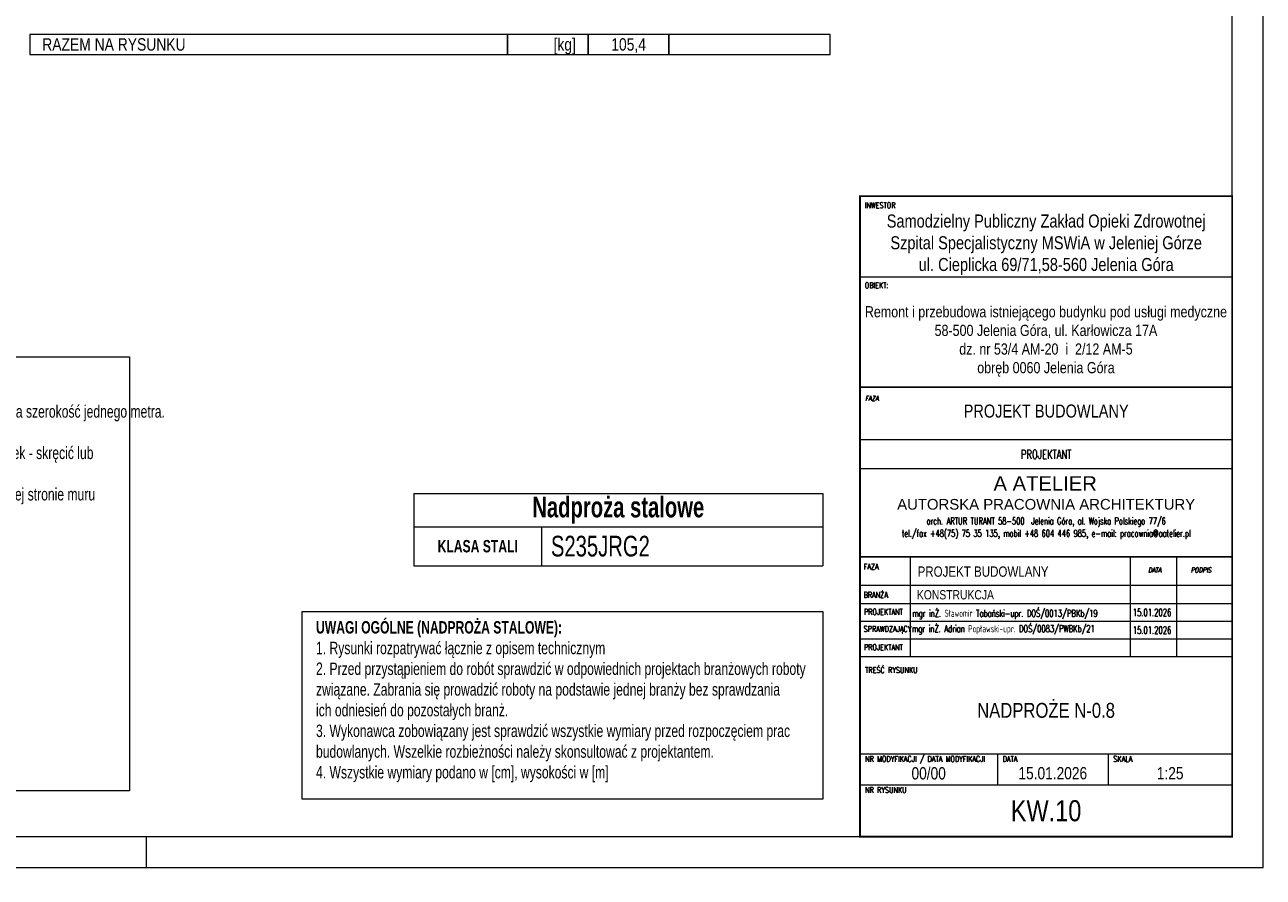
# Model space of a CAD drawing. Header units: millimetres. Extents: x 11149 to 111407, y -107619 to -23630.
# Tile 172 of 245: x 22753 to 23252, y -30106 to -29763. Entities that reach past the tile are written whole.
import ezdxf
from ezdxf.enums import TextEntityAlignment as Align

# ---------------------------------------------------------------- set-up
doc = ezdxf.new("R2010")
doc.units = ezdxf.units.MM
doc.header["$LTSCALE"] = 2
doc.layers.get('0').update_dxf_attribs({"plot": 0})
for name, color, linetype, lineweight in [('0_OPIS', 7, 'Continuous', 13), ('e-cad_cienkie', 1, 'Continuous', 9), ('e-cad_opisy', 7, 'Continuous', 9), ('TABELKA-OPIS', 136, 'Continuous', 13)]:
    doc.layers.add(name, color=color, linetype=linetype, lineweight=lineweight)
doc.styles.add('e-cad_1', font='arial.ttf', dxfattribs={"width": 0.7})
doc.styles.add('J-ROMANS', font='ROMANS.SHX', dxfattribs={"width": 0.7, "oblique": 10})
doc.styles.add('J-SWIS', font='arial.ttf', dxfattribs={"width": 0.8})
doc.styles.add('J-SWIS-BOLD', font='arial.ttf', dxfattribs={"width": 0.8})

# ---------------------------------------------------------------- blocks, each defined once
blk = doc.blocks.new('A3_poziom')
at = {"ltscale": 0.8}
blk.add_line((240, 0), (240, 5), dxfattribs=at)
for points in [[(0, 0), (420, 0), (420, 297), (0, 297)], [(30, 5), (415, 5), (415, 292), (30, 292)]]:
    blk.add_lwpolyline(points, close=True)
blk = doc.blocks.new('*T1068')
at = {"layer": 'e-cad_opisy', "color": 9, "linetype": 'ByBlock', "lineweight": 5, "ltscale": 4}
for p, q in [((0, 0), (164.74, 0)), ((0, 0), (0, -29.07)), ((164.74, 0), (164.74, -29.07)), ((0, -13.29), (164.74, -13.29)), ((51.49, -13.29), (51.49, -29.07)), ((0, -29.07), (164.74, -29.07))]:
    blk.add_line(p, q, dxfattribs=at)
at = {"layer": 'e-cad_opisy', "color": 0, "ltscale": 4, "style": 'e-cad_1'}
for s, insert, char_height, width, attachment_point in [('{\\fArial|b1|i0|c238|p34;\\C256;Nadproża stalowe}', (82.37, -6.64), 8.3333, 163.2368, 5), ('{\\fArial|b1|i0|c238|p34;KLASA STALI}', (25.75, -21.18), 5, 43.9933, 5), ('S235JRG2', (55.24, -21.18), 8.333, 105.7435, 4)]:
    blk.add_mtext(s, dxfattribs=dict(at, insert=insert, char_height=char_height, width=width, attachment_point=attachment_point))

msp = doc.modelspace()

# ---------------------------------------------------------------- linework, layer by layer
at = {"layer": '0_OPIS'}
for p, q in [((23239.37, -29864.78), (23089.46, -29864.78)), ((23239.37, -29930.35), (23089.46, -29930.35)), ((23239.37, -29930.35), (23089.46, -29930.35)), ((23239.37, -29942.01), (23089.46, -29942.01)), ((23089.46, -29977.36), (23239.37, -29977.36)), ((23239.37, -29977.36), (23089.46, -29977.36)), ((23239.37, -29977.36), (23089.46, -29977.36)), ((23239.37, -29977.36), (23089.46, -29977.36)), ((23239.37, -29977.36), (23089.46, -29977.36)), ((23089.46, -29977.36), (23239.37, -29977.36)), ((23089.46, -29977.36), (23239.37, -29977.36)), ((23239.37, -29977.36), (23089.46, -29977.36)), ((23239.37, -29977.36), (23089.46, -29977.36)), ((23109.65, -29977.36), (23109.65, -30017.53)), ((23198.19, -29977.36), (23198.19, -30017.53)), ((23216.98, -29977.36), (23216.98, -30017.53)), ((23239.37, -29989.02), (23089.46, -29989.02)), ((23089.37, -29996.15), (23239.37, -29996.15)), ((23089.37, -30003.28), (23239.37, -30003.28)), ((23089.46, -30003.28), (23239.37, -30003.28)), ((23089.46, -30003.28), (23239.37, -30003.28)), ((23089.46, -30010.4), (23239.37, -30010.4)), ((23089.46, -30017.53), (23239.37, -30017.53)), ((23089.46, -30017.53), (23239.37, -30017.53)), ((23089.37, -30056.72), (23239.37, -30056.72)), ((23144.76, -30056.72), (23144.76, -30069.22)), ((23189.37, -30056.72), (23189.37, -30069.22)), ((23089.37, -30069.22), (23239.37, -30069.22))]:
    msp.add_line(p, q, dxfattribs=at)
at = {"layer": '0_OPIS', "const_width": 0.75}
for points in [[(23089.37, -30090.05), (23239.37, -30090.05), (23239.37, -29832.22), (23089.37, -29832.22)], [(23089.46, -29909.09), (23239.37, -29909.09), (23239.37, -29832.22), (23089.46, -29832.22)]]:
    msp.add_lwpolyline(points, close=True, dxfattribs=at)
at = {"layer": 'e-cad_cienkie', "ltscale": 0.5}
for points in [[(22754.92, -29775.11), (22947.42, -29775.11), (22947.42, -29767.11), (22754.92, -29767.11)], [(22947.42, -29775.11), (22979.92, -29775.11), (22979.92, -29767.11), (22947.42, -29767.11)], [(22979.92, -29775.11), (23012.42, -29775.11), (23012.42, -29767.11), (22979.92, -29767.11)], [(23012.42, -29775.11), (23077.42, -29775.11), (23077.42, -29767.11), (23012.42, -29767.11)]]:
    msp.add_lwpolyline(points, close=True, dxfattribs=at)
at = {"layer": 'e-cad_opisy', "color": 9, "linetype": 'Continuous', "ltscale": 4}
for points in [[(22295.29, -29896.92), (22795.12, -29896.92), (22795.12, -30071.63), (22295.29, -30071.63)], [(22864.7, -29999.48), (23074.37, -29999.48), (23074.37, -30075.05), (22864.7, -30075.05)]]:
    msp.add_lwpolyline(points, close=True, dxfattribs=at)
at = {"layer": 'TABELKA-OPIS', "color": 7}
for p, q in [((23089.37, -29832.22), (23239.37, -29832.22)), ((23112, -29832.22), (23112, -29832.24))]:
    msp.add_line(p, q, dxfattribs=at)

# ---------------------------------------------------------------- block references
msp.add_blockref('*T1068', (22909.63, -29951.99))
at = {"layer": 'e-cad_opisy', "ltscale": 0.02, "xscale": 2.5, "yscale": 2.5, "zscale": 2.5}
msp.add_blockref('A3_poziom', (22201.87, -30102.55), dxfattribs=at)

# ---------------------------------------------------------------- texts
at = {"layer": '0_OPIS', "style": 'J-ROMANS', "width": 0.7}
for s, height, p in [('INWESTOR', 2.332, (23091.31, -29837.06)), ('OBIEKT:', 2.332, (23091.31, -29869.27)), ('FAZA', 2.332, (23090.87, -29982.56)), ('BRANŻA', 2.332, (23090.85, -29993.88)), ('PROJEKTANT', 2.332, (23090.98, -30000.74)), ('mgr inŻ. Sławomir Tabański-upr. DOŚ/0013/PBKb/19', 2.875, (23110.45, -30001.58)), ('15.01.2026', 2.875, (23199.3, -30001.26)), ('mgr inŻ. Adrian Popławski-upr. DOŚ/0083/PWBKb/21', 2.875, (23110.32, -30007.8)), ('SPRAWDZAJĄCY', 2.3319, (23090.85, -30007.62)), ('15.01.2026', 2.875, (23199.3, -30008.39)), ('PROJEKTANT', 2.332, (23090.98, -30015))]:
    msp.add_text(s, height=height, dxfattribs=at).set_placement(p)
msp.add_text('PROJEKTANT', height=3.534, dxfattribs=at).set_placement((23164.41, -29937.93), align=Align.CENTER)
at = {"layer": '0_OPIS', "style": 'J-SWIS'}
msp.add_text(' A ATELIER', height=5.83, dxfattribs=at).set_placement((23140.93, -29950.78))
msp.add_text('AUTORSKA PRACOWNIA ARCHITEKTURY', height=4.2974, dxfattribs=at).set_placement((23164.41, -29956.27), align=Align.MIDDLE)
at = {"layer": '0_OPIS', "style": 'J-ROMANS', "width": 0.7}
for s, p in [('arch. ARTUR TURANT 58-500  Jelenia Góra, al. Wojska Polskiego 77/6', (23164.41, -29961.55)), ('tel./fax +48(75) 75 35 135, mobil +48 604 446 985, e-mail: pracownia@aatelier.pl', (23164.41, -29966.59))]:
    msp.add_text(s, height=2.8268, dxfattribs=at).set_placement(p, align=Align.TOP_CENTER)
at = {"layer": '0_OPIS', "style": 'J-SWIS', "width": 0.8}
for s, height, p in [('PROJEKT BUDOWLANY', 4.1641, (23138.98, -29983.36)), ('KONSTRUKCJA', 3.7282, (23127.85, -29992.7))]:
    msp.add_text(s, height=height, dxfattribs=at).set_placement(p, align=Align.MIDDLE)
at = {"layer": '0_OPIS', "style": 'J-ROMANS', "oblique": 10, "width": 0.7}
for s, p in [('DATA', (23205.48, -29983.74)), ('PODPIS', (23222.69, -29983.74))]:
    msp.add_text(s, height=1.999, dxfattribs=at).set_placement(p)
at = {"layer": '0_OPIS', "style": 'J-ROMANS', "width": 0.7}
for s, height, p in [('TREŚĆ RYSUNKU', 2.3333, (23091.45, -30023.02)), ('NR MODYFIKACJI / DATA MODYFIKACJI', 2.3333, (23091.45, -30058.8)), ('DATA', 2.333, (23146.85, -30058.8)), ('SKALA', 2.333, (23191.45, -30058.8)), ('NR RYSUNKU', 2.333, (23091.45, -30071.3))]:
    msp.add_text(s, height=height, dxfattribs=at).set_placement(p, align=Align.MIDDLE_LEFT)
at = {"layer": '0_OPIS'}
for s, insert, char_height, width, attachment_point, style in [('Samodzielny Publiczny Zakład Opieki Zdrowotnej\\PSzpital Specjalistyczny MSWiA w Jeleniej Górze\\Pul. Cieplicka 69/71,58-560 Jelenia Góra', (23164.41, -29851.76), 5.25, 149.9087, 5, 'J-SWIS'), ('\\PRemont i przebudowa istniejącego budynku pod usługi medyczne\\P58-500 Jelenia Góra, ul. Karłowicza 17A\\Pdz. nr 53/4 AM-20  i  2/12 AM-5 \\Pobręb 0060 Jelenia Góra', (23164.32, -29886.93), 4.5, 149.9087, 5, 'J-SWIS'), ('FAZA', (23091.45, -29912.55), 1.999, 17.1784, 1, 'J-ROMANS'), ('PROJEKT BUDOWLANY', (23164.41, -29918.76), 5.25, 149.9087, 5, 'J-SWIS'), ('NADPROŻE N-0.8', (23164.37, -30039.27), 6, 140.0135, 5, 'J-SWIS')]:
    msp.add_mtext(s, dxfattribs=dict(at, insert=insert, char_height=char_height, width=width, attachment_point=attachment_point, style=style))
at = {"layer": '0_OPIS', "style": 'J-SWIS-BOLD', "width": 0.8}
for tag, text, height, p in [('00/00', '01', 4.95, (23117.07, -30064.49)), ('15.01.2026', '31.12.2002', 4.95, (23167.07, -30064.53)), ('1:25', '1:50', 4.95, (23214.37, -30064.53)), ('KW.10', 'AR.00.00.00/a', 8.4857, (23164.37, -30079.64))]:
    msp.add_attdef(tag, text=text, height=height, dxfattribs=at).set_placement(p, align=Align.MIDDLE)
at = {"layer": 'e-cad_opisy', "ltscale": 0.5, "style": 'e-cad_1', "width": 0.8}
msp.add_text('RAZEM NA RYSUNKU', height=5, dxfattribs=at).set_placement((22759.92, -29773.61))
msp.add_text('[kg]', height=5, dxfattribs=at).set_placement((22974.92, -29773.61), align=Align.RIGHT)
msp.add_text('105,4', height=5, dxfattribs=at).set_placement((22996.17, -29773.61), align=Align.CENTER)
at = {"layer": 'e-cad_opisy', "ltscale": 4, "char_height": 5, "attachment_point": 1, "style": 'e-cad_1'}
for s, insert, width in [('{\\fArial|b1|i0|c238|p34;UWAGI DO MONTAŻU NADPROŻY STALOWYCH\\P\\fArial|b0|i0|c238|p34;\\H1.000001x;1. Przed przystąpieniem do prac sprawdzić wszystkie wymiary na budowie.\\P2. Należy oszacować wytrzymałość muru. W przypadku występowania luźnych i kruchych elementów murowych lub spoin należy przemurować istniejące ściany w miejscu oparcia projektowanego nadproża na szerokość jednego metra.\\P3. Wykonać niezależne od ingerowanej ściany podparcie stropu w obrębie wykonywanego nadproża.\\P4. Dociąć belki stalowe na wymiar, następnie wykonać otwory %%C14 wg projektu. Owinąć belki siatką Rabitza w przypadku planowanego otynkowania gotowego nadproża. W przypadku występowania pary belek - skręcić lub zespawać je ze sobą tworząc jedną zespoloną parę belek.\\P5. Nad krawędzią projektowanego otworu wykuć bruzdę z jednej strony o wymaganych wymiarach +4cm. Bruzda nie może być głębsza niż połowa szerokości muru. Dopuszcza się wykonanie bruzdy po drugiej stronie muru jedynie pod poduszki betonowe.\\P6. Przewiercić otwory %%C25 umożliwiające osadzenie rurek dystansowych. Poprawić otwory z drugiej strony muru tak, aby rurki dystansowe były prostopadle do przyszłych belek stalowych.\\P6. Oczyścić bruzdę z kurzu i pyłu.\\P7. Wykonać poduszki betonowe z betonu C12/15. Wyrównać i wypoziomować powierzchnie górne zaprawy.\\P8. Po stwardnieniu betonu (minimum po 3 dniach) osadzić pierwszą belkę stalową. Podbić klinami stalowymi miejsca styku górnej krawędzi z murem i miejsca oparcia w murze.\\P9. Przestrzeń pomiędzy belką stalową a murem nad belką i w miejscu oparcia wypełnić zaprawą bezskurczową np. Ceresit CX15.\\P10. Po upływie czasu wiązania zaprawy, skuć mur z drugiej strony, wstawić rurki dystansowe i drugą belkę nadprożową (lub zespoloną parę belek). Podbić klinami.\\P11. Przez nawiercone otwory i rurki dystansowe połączyć belki śrubami zgodnie z rysunkiem wykonawczym.\\P12. Przestrzenie pomiędzy belkami wypełnić cegłą, a przestrrzenie pomiędzy belką a murem zaprawą bezskurczową analogicznie jak w belce pierwszej.\\P13. Po zakończeniu montażu belek stalowych i po upływie czasu wiązania zaprawy, przystąpić do rozbiórki muru poniżej wstawionych belek, nacinając uprzednio ścianę tarczą diamentową. \\P14. Elementy stalowe obłożyć płytą gipsowo-kartonową, cementową lub otynkować tynkiem cementowo-wapiennym na siatce Rabitza.\\P15. Wszystkie prace budowlane powinny być wykonywane pod nadzorem uprawnionej osoby.^I}', (22300.93, -29899.72), 491.6675), ('{\\fArial|b1|i0|c238|p34;UWAGI OGÓLNE (NADPROŻA STALOWE):\\P\\fArial|b0|i0|c238|p34;\\W0.7;1. Rysunki rozpatrywać łącznie z opisem technicznym\\P2. Przed przystąpieniem do robót sprawdzić w odpowiednich projektach branżowych roboty związane. Zabrania się prowadzić roboty na podstawie jednej branży bez sprawdzania \\Pich odniesień do pozostałych branż.\\P3. Wykonawca zobowiązany jest sprawdzić wszystkie wymiary przed rozpoczęciem prac budowlanych. Wszelkie rozbieżności należy skonsultować z projektantem.\\P4. Wszystkie wymiary podano w [cm], wysokości w [m]}', (22870.22, -30003.3), 202.5463)]:
    msp.add_mtext(s, dxfattribs=dict(at, insert=insert, width=width))

doc.saveas('drawing.dxf')
